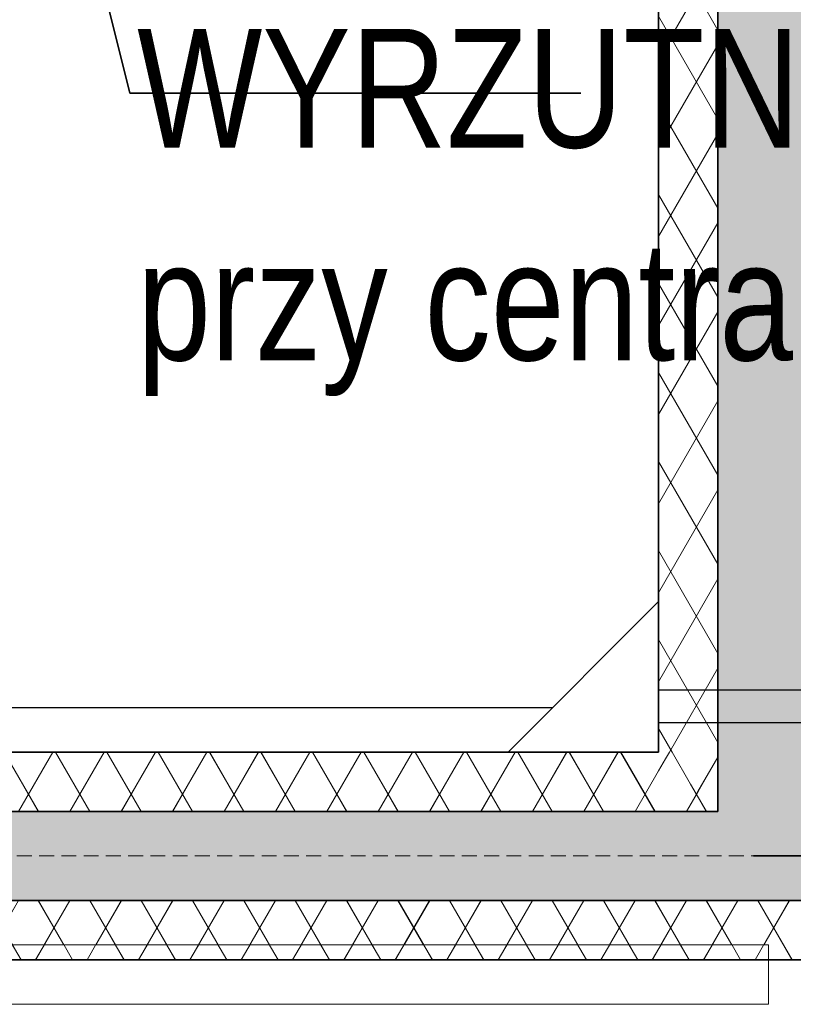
# Model space of a CAD drawing. Header units: millimetres. Extents: x 42175 to 97175, y 10092 to 468192.
# Tile 119 of 235: x 79807 to 82414, y 17329 to 20646. Entities that reach past the tile are written whole.
import ezdxf

# ---------------------------------------------------------------- set-up
doc = ezdxf.new("R2010")
doc.units = ezdxf.units.MM
doc.linetypes.add('DASHED', pattern=[0.75, 0.5, -0.25])
doc.linetypes.add('Wipeout_Contour', pattern=[1000, 0, -1000])
for name, color, linetype in [('- A - ocieplenie', 8, 'Continuous'), ('Konstrukcja - Dach', 8, 'Continuous'), ('Konstrukcja - Siatka mod', 8, 'Continuous'), ('Konstrukcja - Ściany zewnętrzne', 8, 'Continuous')]:
    doc.layers.add(name, color=color, linetype=linetype)
doc.styles.add('STYL_AUTOMATYCZNY_13', font='ARIALN.TTF', dxfattribs={"width": 0.8})
pattern_1 = [(60, (-175208.59, 306786.62), (-129.90381, 75), []), (120, (-175208.59, 306786.62), (129.90381, 75), [])]
pattern_2 = [(60, (-175208.28, 306786.62), (-129.90381, 75), []), (120, (-175208.28, 306786.62), (129.90381, 75), [])]

msp = doc.modelspace()

# ---------------------------------------------------------------- hatches: boundary and pattern name
at = {"layer": '- A - ocieplenie', "linetype": 'Continuous', "lineweight": 15}
h = msp.add_hatch(dxfattribs=at)
h.set_pattern_fill('Izolacja_miękka_0007', color=8, style=0, pattern_type=2)
h.set_pattern_definition(pattern_1)
h.paths.add_polyline_path([(82160, 18178.9), (82160, 30251.3), (81960, 30251.3), (81960, 18178.9)])
at = {"layer": '- A - ocieplenie', "linetype": 'Continuous', "lineweight": 13, "ltscale": 100}
h = msp.add_hatch(dxfattribs=at)
h.set_pattern_fill('Izolacja_miękka_0007_0007', color=8, style=0, pattern_type=2)
h.set_pattern_definition(pattern_2)
h.paths.add_polyline_path([(82160.3, 18178.9), (82160.3, 30251.3), (81960.3, 30251.3), (81960.3, 18178.9)])
at = {"layer": '- A - ocieplenie', "linetype": 'Continuous', "lineweight": 15}
h = msp.add_hatch(dxfattribs=at)
h.set_pattern_fill('Izolacja_miękka_0007', color=8, style=0, pattern_type=2)
h.set_pattern_definition(pattern_1)
h.paths.add_polyline_path([(55820, 17978.9), (81960, 17978.9), (81960, 18178.9), (55820, 18178.9)])
at = {"layer": '- A - ocieplenie', "linetype": 'Continuous', "lineweight": 13, "ltscale": 100}
h = msp.add_hatch(dxfattribs=at)
h.set_pattern_fill('Izolacja_miękka_0007_0007', color=8, style=0, pattern_type=2)
h.set_pattern_definition(pattern_2)
h.paths.add_polyline_path([(55820.3, 17978.9), (81960.3, 17978.9), (81960.3, 18178.9), (55820.3, 18178.9)])
at = {"layer": '- A - ocieplenie', "linetype": 'Continuous', "lineweight": 15}
h = msp.add_hatch(dxfattribs=at)
h.set_pattern_fill('Izolacja_miękka_0007', color=8, style=0, pattern_type=2)
h.set_pattern_definition(pattern_1)
h.paths.add_polyline_path([(81960, 18178.9), (82160, 17978.9), (82160, 18178.9)])
h = msp.add_hatch(dxfattribs=at)
h.set_pattern_fill('Izolacja_miękka_0007', color=8, style=0, pattern_type=2)
h.set_pattern_definition(pattern_1)
h.paths.add_polyline_path([(81960, 18178.9), (81960, 17978.9), (82160, 17978.9)])
at = {"layer": '- A - ocieplenie', "linetype": 'Continuous', "lineweight": 13, "ltscale": 100}
h = msp.add_hatch(dxfattribs=at)
h.set_pattern_fill('Izolacja_miękka_0007_0007', color=8, style=0, pattern_type=2)
h.set_pattern_definition(pattern_2)
h.paths.add_polyline_path([(81960.3, 18178.9), (82160.3, 17978.9), (82160.3, 18178.9)])
h = msp.add_hatch(dxfattribs=at)
h.set_pattern_fill('Izolacja_miękka_0007_0007', color=8, style=0, pattern_type=2)
h.set_pattern_definition(pattern_2)
h.paths.add_polyline_path([(81960.3, 18178.9), (81960.3, 17978.9), (82160.3, 17978.9)])
at = {"layer": 'Konstrukcja - Ściany zewnętrzne', "linetype": 'Continuous', "lineweight": 13}
for points in [[(82660, 17978.9), (82660, 30758.9), (82160, 30758.9), (82160, 17978.9)], [(82160, 17978.9), (70140, 17978.9), (70140, 17678.9), (82160, 17678.9)], [(82160, 17678.9), (82660, 17678.9), (82160, 17978.9)], [(82660, 17978.9), (82160, 17978.9), (82660, 17678.9)]]:
    msp.add_hatch(color=8, dxfattribs=at).paths.add_polyline_path(points)

# ---------------------------------------------------------------- linework, layer by layer
at = {"layer": '- A - ocieplenie', "color": 8, "linetype": 'Continuous', "lineweight": 35, "ltscale": 100, "flags": 128}
for points in [[(81960, 30251.3), (81960, 18178.9)], [(82160, 18178.9), (82160, 30251.3)], [(81960, 18178.9), (55820, 18178.9)], [(82160, 17978.9), (82160, 18178.9)], [(55620, 17978.9), (82160, 17978.9)], [(83866.6, 17678.9), (55320, 17678.9)]]:
    msp.add_lwpolyline(points, dxfattribs=at)
at = {"layer": '- A - ocieplenie', "color": 8, "linetype": 'Continuous', "lineweight": 13, "ltscale": 100, "flags": 128}
for points in [[(81960.3, 30251.3), (81960.3, 18178.9)], [(82160.3, 18178.9), (82160.3, 30251.3)], [(81960.3, 18178.9), (55820.3, 18178.9)], [(82160.3, 17978.9), (82160.3, 18178.9)], [(55620.3, 17978.9), (82160.3, 17978.9)], [(83866.9, 17678.9), (55320.3, 17678.9)]]:
    msp.add_lwpolyline(points, dxfattribs=at)
at = {"color": 8, "linetype": 'Continuous', "lineweight": 35, "ltscale": 100}
for p, q in [((79898, 21513.8), (80178.3, 20398.5)), ((80178.3, 20398.5), (81698.3, 20398.5)), ((82280.1, 17828.9), (82770, 17828.9))]:
    msp.add_line(p, q, dxfattribs=at)
at = {"color": 8, "linetype": 'Continuous', "lineweight": 25, "ltscale": 100}
for p, q in [((81453.1, 18178.9), (81960, 18685.8)), ((81960, 18388.9), (82860, 18388.9)), ((56225.9, 18328.9), (81603.1, 18328.9)), ((81960, 18278.9), (82860, 18278.9))]:
    msp.add_line(p, q, dxfattribs=at)
at = {"layer": 'Konstrukcja - Dach', "color": 8, "linetype": 'Continuous', "lineweight": 13, "ltscale": 100, "flags": 128}
for points in [[(82160, 25220.2), (82160, 17978.9)], [(82160.3, 25220.2), (82160.3, 17978.9)], [(82160, 25208.9), (82160, 17978.9)], [(82160.3, 25208.9), (82160.3, 17978.9)], [(82160, 17978.9), (55620, 17978.9)], [(82160, 17978.9), (55620, 17978.9)], [(82160.3, 17978.9), (55620.3, 17978.9)], [(82160.3, 17978.9), (55620.3, 17978.9)]]:
    msp.add_lwpolyline(points, dxfattribs=at)
at = {"layer": 'Konstrukcja - Siatka mod', "color": 8, "linetype": 'DASHED', "lineweight": 13, "ltscale": 100}
msp.add_line((53022.5, 17828.9), (82467, 17828.9), dxfattribs=at)
at = {"layer": 'Konstrukcja - Ściany zewnętrzne', "color": 8, "linetype": 'Continuous', "lineweight": 35, "ltscale": 100, "flags": 128}
for points in [[(82160, 30758.9), (82160, 17978.9)], [(82160, 17978.9), (70140, 17978.9)], [(70140, 17678.9), (82160, 17678.9)], [(82660, 17678.9), (82160, 17678.9)]]:
    msp.add_lwpolyline(points, dxfattribs=at)
at = {"layer": 'Konstrukcja - Ściany zewnętrzne', "color": 8, "linetype": 'Continuous', "lineweight": 13, "ltscale": 100, "flags": 128}
for points in [[(82160.3, 30608.9), (82160.3, 17978.9)], [(82160.3, 17978.9), (70140.3, 17978.9)], [(70140.3, 17678.9), (82160.3, 17678.9)], [(82660.3, 17678.9), (82160.3, 17678.9)]]:
    msp.add_lwpolyline(points, dxfattribs=at)

# ---------------------------------------------------------------- texts
at = {"color": 8, "linetype": 'Continuous', "lineweight": 35, "insert": (80202.6, 20615.6), "char_height": 400, "attachment_point": 1, "line_spacing_factor": 1.075024, "style": 'STYL_AUTOMATYCZNY_13'}
msp.add_mtext('\\A1;{\\pql;\\fArial|b0|i0|c238|p0;\\W0.800000;WYRZUTNIA\\P\\pql;\\fArial|b0|i0|c238|p0;\\W0.800000;przy centrali}', dxfattribs=at)

# ---------------------------------------------------------------- wipeouts: each hides what was drawn before it
at = {"color": 8, "linetype": 'Wipeout_Contour', "lineweight": 0, "ltscale": 211992.450433}
msp.add_wipeout([(70530.3, 17328.9), (82330.3, 17328.9), (82330.3, 17528.9), (70530.3, 17528.9)], dxfattribs=at).dxf.layer = '- A - ocieplenie'

# ---------------------------------------------------------------- next in the draw order: hatches: boundary and pattern name
at = {"layer": '- A - ocieplenie', "linetype": 'Continuous', "lineweight": 15}
h = msp.add_hatch(dxfattribs=at)
h.set_pattern_fill('Izolacja_miękka_0007', color=8, style=0, pattern_type=2)
h.set_pattern_definition(pattern_1)
h.paths.add_polyline_path([(55320, 17478.9), (83866.6, 17478.9), (83866.6, 17678.9), (55320, 17678.9)])
at = {"layer": '- A - ocieplenie', "linetype": 'Continuous', "lineweight": 13, "ltscale": 100}
h = msp.add_hatch(dxfattribs=at)
h.set_pattern_fill('Izolacja_miękka_0007_0007', color=8, style=0, pattern_type=2)
h.set_pattern_definition(pattern_2)
h.paths.add_polyline_path([(55320.3, 17478.9), (83866.9, 17478.9), (83866.9, 17678.9), (55320.3, 17678.9)])

# ---------------------------------------------------------------- next in the draw order: linework, layer by layer
at = {"layer": '- A - ocieplenie', "color": 8, "linetype": 'Wipeout_Contour', "lineweight": 13, "ltscale": 100}
for p, q in [((82330.3, 17528.9), (70530.3, 17528.9)), ((82330.3, 17328.9), (82330.3, 17528.9)), ((70530.3, 17328.9), (82330.3, 17328.9))]:
    msp.add_line(p, q, dxfattribs=at)
at = {"layer": '- A - ocieplenie', "color": 8, "linetype": 'Continuous', "lineweight": 13, "ltscale": 100, "flags": 128}
for points in [[(82330.3, 17528.9), (70530.3, 17528.9)], [(82330.3, 17328.9), (82330.3, 17528.9)], [(55320.3, 17478.9), (83866.9, 17478.9)], [(70530.3, 17328.9), (82330.3, 17328.9)]]:
    msp.add_lwpolyline(points, dxfattribs=at)
at = {"layer": '- A - ocieplenie', "color": 8, "linetype": 'Continuous', "lineweight": 35, "ltscale": 100, "flags": 128}
msp.add_lwpolyline([(55320, 17478.9), (83866.6, 17478.9)], dxfattribs=at)

doc.saveas('drawing.dxf')
